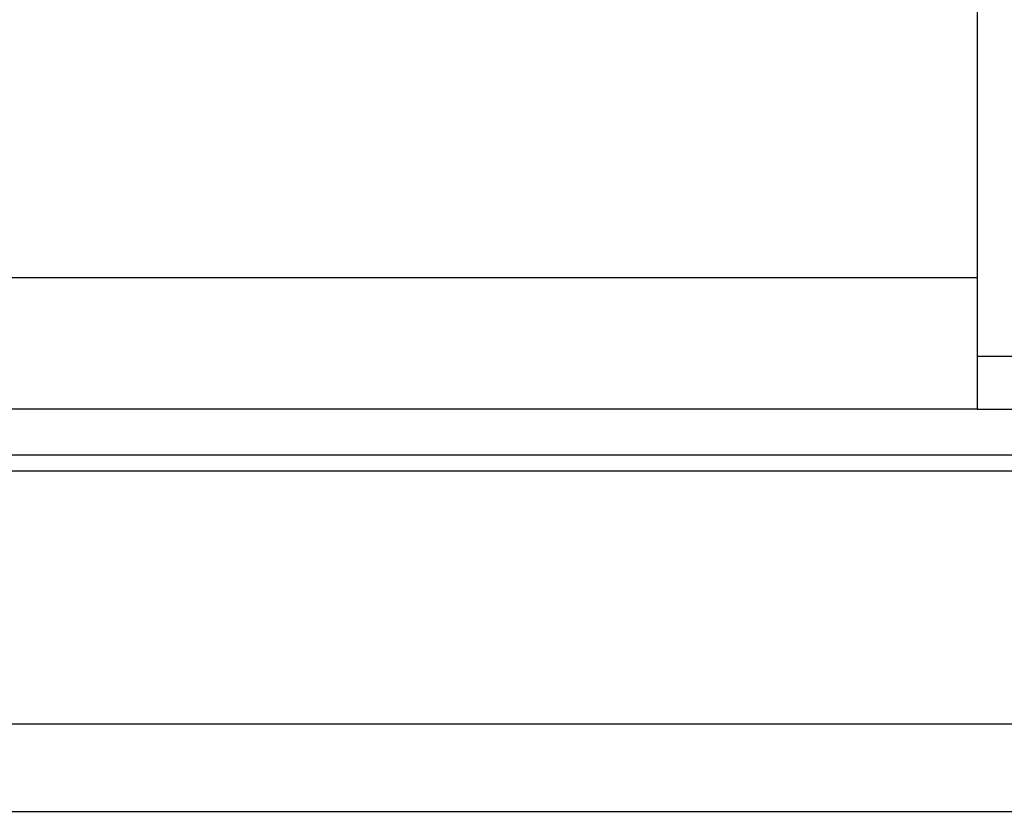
# Model space of a CAD drawing. Header units: millimetres. Extents: x 21 to 280, y -116 to 66.
# Tile 78 of 98: x 219 to 230, y -4 to 5. Entities that reach past the tile are written whole.
import ezdxf

# ---------------------------------------------------------------- set-up
doc = ezdxf.new("R2010")
doc.units = ezdxf.units.MM
doc.header["$LTSCALE"] = 0.15
doc.layers.add('2', color=7, linetype='CONTINUOUS', true_color=0xffffff)
doc.layers.add('OUT', color=3, linetype='CONTINUOUS')

msp = doc.modelspace()

# ---------------------------------------------------------------- linework, layer by layer
at = {"layer": '2', "color": 0, "linetype": 'Continuous'}
for p, q in [((237.774, 1.22), (229.974, 1.22)), ((229.974, 0.62), (237.774, 0.62))]:
    msp.add_line(p, q, dxfattribs=at)
at = {"layer": 'OUT', "color": 0}
for p, q in [((229.974, 0.623), (229.974, 24.023)), ((202.174, 0.623), (229.974, 0.623)), ((149.794, 0.096), (280.074, 0.096)), ((149.79, -0.084), (280.074, -0.084)), ((149.226, -2.977), (280.074, -2.977)), ((115.074, -3.977), (280.074, -3.977))]:
    msp.add_line(p, q, dxfattribs=at)
at = {"layer": 'OUT', "color": 0, "linetype": 'Continuous'}
msp.add_line((202.174, 2.123), (229.974, 2.123), dxfattribs=at)

doc.saveas('drawing.dxf')
